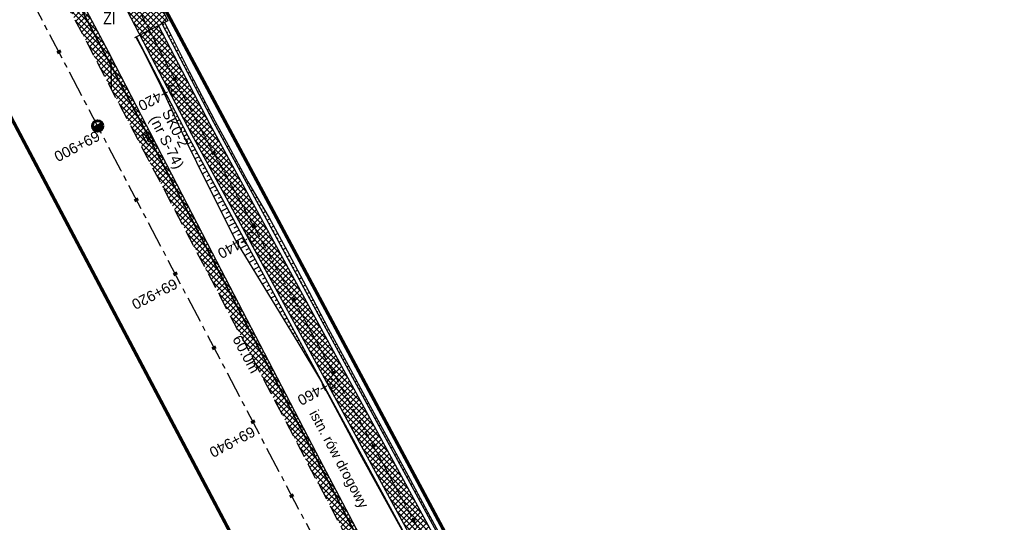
# Model space of a CAD drawing. Header units: metres. Extents: x 7529682 to 7533711, y 5721186 to 5727842.
# Tile 20 of 110: x 7531291 to 7531409, y 5724725 to 5724785. Entities that reach past the tile are written whole.
import ezdxf

# ---------------------------------------------------------------- set-up
doc = ezdxf.new("R2010")
doc.units = ezdxf.units.M
for name, pattern in [('817-dzialki-09-05-04$0$HIDDEN', [0.375, 0.25, -0.125]), ('CENTER', [50.8, 31.75, -6.35, 6.35, -6.35]), ('HIDDEN', [9.525, 6.35, -3.175])]:
    doc.linetypes.add(name, pattern=pattern)
for name, color, linetype in [('C-DROGI-SYTUACJA-ETYKIETY', 7, 'Continuous'), ('D-hatch-pobocza', 131, 'Continuous'), ('D-hatch-zjazdy-BA', 244, 'Continuous'), ('D-hatch-zjazdy-kruszywo', 111, 'Continuous'), ('D-pobocza', 7, 'Continuous'), ('D-skarpa', 7, 'Continuous'), ('D-skarpa-kreskowanie', 7, 'Continuous')]:
    doc.layers.add(name, color=color, linetype=linetype)
doc.layers.add('D-hatch-ciag-pieszo-rowerowy', color=7, linetype='Continuous', lineweight=13, true_color=0xff9f80)
doc.layers.add('D-LR-etap-III', color=7, linetype='817-dzialki-09-05-04$0$HIDDEN', lineweight=50, true_color=0xff1aff)
for name, color, linetype, lineweight in [('D-krawędzie', 7, 'Continuous', 30), ('D-obrzeża', 7, 'Continuous', 30), ('D-opisy', 7, 'Continuous', 30), ('D-oś', 10, 'CENTER', 30), ('D-zjazdy', 7, 'Continuous', 30), ('D-zjazdy-opis', 7, 'Continuous', 30), ('Sieci-T-kanal technologiczny', 4, 'kt kanał technologiczny', 30)]:
    doc.layers.add(name, color=color, linetype=linetype, lineweight=lineweight)
for name, color, linetype, true_color in [('D-opis-KT-dlugosci', 7, 'Continuous', 0xff8000), ('D-opis-KT-studnie', 7, 'Continuous', 0xff8000), ('poprzeczki', 7, 'Continuous', 0x0000c7)]:
    doc.layers.add(name, color=color, linetype=linetype, true_color=true_color)
doc.styles.add('2mm08', font='arial.ttf', dxfattribs={"width": 0.8})
doc.styles.add('ARIAL', font='arial.ttf', dxfattribs={"height": 1})
doc.styles.get("Standard").update_dxf_attribs({"font": 'arial.ttf'})
doc.linetypes.add('kt kanał technologiczny', pattern='A,1,-0.8,["kt",Standard,S=0.5,R=0,X=-0.7,Y=-0.15],-0.3', length=2.1)
pattern_1 = [(45, (0.88535, 0.46493), (-0.33675960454, 0.33675960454), []), (135, (0.88535, 0.46493), (-0.33675960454, -0.33675960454), [])]
pattern_2 = [(45, (0, 0), (-0.33675960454, 0.33675960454), []), (135, (0, 0), (-0.33675960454, -0.33675960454), [])]

# ---------------------------------------------------------------- blocks, each defined once
blk = doc.blocks.new('kilometraz')
at = {"linetype": 'ByBlock', "lineweight": -2}
blk.add_hatch(color=0, dxfattribs=at).paths.add_polyline_path([(0, -0.28125, 0.41421356), (0.28125, 0, 0.41421356), (0, 0.28125)])
at = {"color": 0, "linetype": 'ByBlock', "lineweight": -2}
blk.add_line((0, 0.28125), (0, -0.28125), dxfattribs=at)
blk.add_circle((0, 0), 0.28125, dxfattribs=at)
blk = doc.blocks.new('AeccTickLine')
at = {"color": 0, "linetype": 'ByBlock', "lineweight": -2}
blk.add_line((0, 1), (0, -1), dxfattribs=at)
blk = doc.blocks.new('SKR2')
at = {"layer": 'Sieci-T-kanal technologiczny', "color": 2, "lineweight": 25}
for points in [[(0.03, -0.19), (0.96, -1.15), (0.28, -1.81), (-0.65, -0.84)], [(-0.04, -0.54), (0.61, -1.21), (0.23, -1.57), (-0.41, -0.9)]]:
    blk.add_lwpolyline(points, close=True, dxfattribs=at)
blk.add_lwpolyline([(-0.09, -1.23), (0.28, -0.87)], dxfattribs=at)

msp = doc.modelspace()

# ---------------------------------------------------------------- hatches: boundary and pattern name
at = {"layer": 'D-hatch-ciag-pieszo-rowerowy'}
h = msp.add_hatch(dxfattribs=at)
h.set_pattern_fill('ANSI37', color=256, scale=0.15, style=0)
h.set_pattern_definition(pattern_1)
h.paths.add_polyline_path([(7531367.38, 5724666.22), (7531369.44, 5724667.68), (7531364.84, 5724676.4), (7531345.22, 5724715.75), (7531314.27, 5724772.61), (7531308.11, 5724784.43), (7531305.88, 5724783.29), (7531312.05, 5724771.45), (7531343.01, 5724714.59), (7531362.63, 5724675.23)])
at = {"layer": 'D-hatch-pobocza'}
h = msp.add_hatch(dxfattribs=at)
h.set_pattern_fill('ANSI37', color=256, scale=0.15, style=0)
h.set_pattern_definition(pattern_2)
h.paths.add_polyline_path([(7531327.02, 5724733.24), (7531314.57, 5724757.21), (7531302.38, 5724780.72), (7531302.44, 5724776.85), (7531306.74, 5724768.66), (7531335.09, 5724714.65), (7531357.32, 5724672.44), (7531360.38, 5724666.62), (7531361.97, 5724665.57), (7531363.1, 5724665.41), (7531353.58, 5724682.67), (7531345.94, 5724697.46), (7531339.27, 5724710)])
at = {"layer": 'D-hatch-zjazdy-BA'}
h = msp.add_hatch(dxfattribs=at)
h.set_pattern_fill('ANSI37', color=256, scale=0.15, style=0)
h.set_pattern_definition(pattern_1)
h.paths.add_polyline_path([(7531305.88, 5724783.29), (7531309.22, 5724785), (7531307.99, 5724787.63), (7531303.7, 5724787.48)])
at = {"layer": 'D-hatch-zjazdy-kruszywo'}
h = msp.add_hatch(dxfattribs=at)
h.set_pattern_fill('ANSI37', color=256, scale=0.15, style=0)
h.set_pattern_definition(pattern_2)
h.paths.add_polyline_path([(7531298.78, 5724787.52), (7531296.23, 5724788.68), (7531302.44, 5724776.85), (7531302.38, 5724780.72)])

# ---------------------------------------------------------------- linework, layer by layer
at = {"layer": 'D-krawędzie', "linetype": 'HIDDEN', "ltscale": 0.3, "flags": 128}
msp.add_lwpolyline([(7530572.01, 5726166.06), (7530599.74, 5726113.52), (7530641.56, 5726032.01), (7530660.96, 5725995.07), (7530689.13, 5725941.54), (7530707.34, 5725907.03), (7530725.26, 5725873.09), (7530743.97, 5725837.65), (7530770.53, 5725787.12), (7530787.86, 5725754.27), (7530809.9, 5725712.54), (7530824.74, 5725684.39), (7530840.86, 5725653.69), (7530860.68, 5725616.15), (7530865.28, 5725607.39), (7530878.05, 5725583.08), (7530918.17, 5725507.18), (7530950.16, 5725446.31), (7530993.42, 5725364.26), (7531022.77, 5725308.72), (7531053.81, 5725249.87), (7531081.17, 5725197.87), (7531103.9, 5725154.54), (7531128.12, 5725108.45), (7531149.3, 5725068.25), (7531167.38, 5725033.77), (7531197.16, 5724976.99), (7531228.15, 5724918.03), (7531253.15, 5724870.49), (7531286.8, 5724806.65), (7531306.74, 5724768.66), (7531335.09, 5724714.65), (7531357.32, 5724672.44), (7531373.64, 5724641.45), (7531392.16, 5724606), (7531418.48, 5724555.85), (7531439.73, 5724515.58), (7531476.36, 5724446.19), (7531491.8, 5724416.76), (7531531.9, 5724339.93), (7531557.23, 5724291.66), (7531569.85, 5724267.58), (7531591.38, 5724226.55), (7531610, 5724191.1), (7531616.88, 5724178), (7531629.98, 5724153.03), (7531641.01, 5724132.02), (7531664.91, 5724087.62), (7531677.64, 5724064.79), (7531683.11, 5724054.99), (7531686.75, 5724048.18), (7531695.45, 5724031.7), (7531703.75, 5724015.92), (7531709.21, 5724005.51), (7531719.39, 5723986.15), (7531726.3, 5723973), (7531732.74, 5723960.74), (7531735.13, 5723956.19)], dxfattribs=at)
at = {"layer": 'D-LR-etap-III', "ltscale": 10, "flags": 128}
msp.add_lwpolyline([(7531750.47, 5723895.1, 0.4, 0.4, 0), (7531750.5, 5723895.13, 0.4, 0.4, 0), (7531682.71, 5724022.92, 0.4, 0.4, 0), (7531619.18, 5724147.2, 0.4, 0.4, 0), (7531592.31, 5724198.49, 0.4, 0.4, 0), (7531553.26, 5724272.92, 0.4, 0.4, 0), (7531504.02, 5724366.79, 0.4, 0.4, 0), (7531482.09, 5724407.62, 0.4, 0.4, 0), (7531412.35, 5724541.18, 0.4, 0.4, 0), (7531388.46, 5724586.93, 0.4, 0.4, 0), (7531345.12, 5724669.94, 0.4, 0.4, 0), (7531127.66, 5725081.67, 0.4, 0.4, 0), (7531059.25, 5725211.04, 0.4, 0.4, 0), (7531008.01, 5725307.95, 0.4, 0.4, 0), (7530964.18, 5725390.84, 0.4, 0.4, 0), (7530914.56, 5725484.68, 0.4, 0.4, 0), (7530865.24, 5725577.49, 0.4, 0.4, 0), (7530840.09, 5725624.06, 0.4, 0.4, 0), (7530802.56, 5725694.92, 0.4, 0.4, 0), (7530755.54, 5725787.51, 0.4, 0.4, 0), (7530708.72, 5725876.3, 0.4, 0.4, 0), (7530695.12, 5725902.09, 0.4, 0.4, 0), (7530642.91, 5726001.08, 0.4, 0.4, 0), (7530634.93, 5726016.15, 0.4, 0.4, 0), (7530610.82, 5726061.93, 0.4, 0.4, 0), (7530610.82, 5726061.93, 0.4, 0.4, 0), (7530607.21, 5726063.51, 0.4, 0.4, 0), (7530597.42, 5726080.68, 0.4, 0.4, 0), (7530591.16, 5726088.44, 0.4, 0.4, 0), (7530581.28, 5726107.21, 0.4, 0.4, 0), (7530571.29, 5726130.56, 0.4, 0.4, 0), (7530549.55, 5726171.53, 0.4, 0.4, 0), (7530531.01, 5726206.47, 0.4, 0.4, 0), (7530516.46, 5726236.02, 0.4, 0.4, 0), (7530500.8, 5726266.14, 0.4, 0.4, 0), (7530491.35, 5726283.94, 0.4, 0.4, 0), (7530482.4, 5726303.41, 0.4, 0.4, 0), (7530482.4, 5726303.41, 0.4, 0.4, 0), (7530450.41, 5726357.28, 0.4, 0.4, 0), (7530397.76, 5726458.5, 0.4, 0.4, 0), (7530334.71, 5726583.66, 0.4, 0.4, 0), (7530303.94, 5726645.17, 0.4, 0.4, 0), (7530300.51, 5726651.78, 0.4, 0.4, 0), (7530289.21, 5726671.97, 0.4, 0.4, 0), (7530281.54, 5726685.57, 0.4, 0.4, 0), (7530261.37, 5726724.16, 0.4, 0.4, 0), (7530254.03, 5726738.21, 0.4, 0.4, 0), (7530197.22, 5726845.06, 0.4, 0.4, 0), (7530194.71, 5726849.15, 0.4, 0.4, 0), (7530195.92, 5726850.75, 0.4, 0.4, 0), (7530170.55, 5726892.96, 0.4, 0.4, 0), (7530143.17, 5726945.07, 0.4, 0.4, 0), (7530105.06, 5727018.32, 0.4, 0.4, 0), (7530100.06, 5727027.16, 0.4, 0.4, 0), (7530062.32, 5727099.63, 0.4, 0.4, 0), (7530015.38, 5727189.42, 0.4, 0.4, 0), (7529983.21, 5727250.21, 0.4, 0.4, 0), (7529953.28, 5727306.75, 0.4, 0.4, 0), (7529900.67, 5727406.16, 0.4, 0.4, 0), (7529890.63, 5727425.13, 0.4, 0.4, 0), (7529875.16, 5727454.43, 0.4, 0.4, 0), (7529857.56, 5727487.79, 0.4, 0.4, 0), (7529835.19, 5727530.19, 0.4, 0.4, 0), (7529811.74, 5727574.66, 0.4, 0.4, 0), (7529792.1, 5727611.92, 0.4, 0.4, 0), (7529768.07, 5727657.47, 0.4, 0.4, 0), (7529755.21, 5727682.13, 0.4, 0.4, 0), (7529753.31, 5727681.13, 0.4, 0.4, 0), (7529739.21, 5727707.77, 0.4, 0.4, 0), (7529735.39, 5727711.25, 0.4, 0.4, 0), (7529725.42, 5727730.2, 0.4, 0.4, 0), (7529723.55, 5727729.88, 0.4, 0.4, 0), (7529695.57, 5727782.93, 0.4, 0.4, 0), (7529717.68, 5727794.02, 0.4, 0.4, 0), (7529736.27, 5727758.65, 0.4, 0.4, 0), (7529736.27, 5727758.65, 0.4, 0.4, 0), (7529744.51, 5727750.41, 0.4, 0.4, 0), (7529744.51, 5727750.41, 0.4, 0.4, 0), (7529750.28, 5727738.55, 0.4, 0.4, 0), (7529777.11, 5727687.57, 0.4, 0.4, 0), (7529796.52, 5727651.33, 0.4, 0.4, 0), (7529814.94, 5727616.79, 0.4, 0.4, 0), (7529839.01, 5727572.3, 0.4, 0.4, 0), (7529860.62, 5727532.51, 0.4, 0.4, 0), (7529882.35, 5727491.5, 0.4, 0.4, 0), (7529904.87, 5727449.1, 0.4, 0.4, 0), (7529920.75, 5727418.88, 0.4, 0.4, 0), (7529946.68, 5727368.55, 0.4, 0.4, 0), (7529972.02, 5727320.57, 0.4, 0.4, 0), (7529987.74, 5727290.15, 0.4, 0.4, 0), (7529996.5, 5727273.66, 0.4, 0.4, 0), (7530017.54, 5727234.2, 0.4, 0.4, 0), (7530033.05, 5727204.86, 0.4, 0.4, 0), (7530051.62, 5727170.22, 0.4, 0.4, 0), (7530069.28, 5727137.02, 0.4, 0.4, 0), (7530089.39, 5727097.53, 0.4, 0.4, 0), (7530109.71, 5727060.75, 0.4, 0.4, 0), (7530136.77, 5727011.64, 0.4, 0.4, 0), (7530162.45, 5726962.74, 0.4, 0.4, 0), (7530187.67, 5726916.99, 0.4, 0.4, 0), (7530207.82, 5726879.34, 0.4, 0.4, 0), (7530230.63, 5726834.52, 0.4, 0.4, 0), (7530262.29, 5726776.62, 0.4, 0.4, 0), (7530277.51, 5726760.21, 0.4, 0.4, 0), (7530286.04, 5726744.11, 0.4, 0.4, 0), (7530288.1, 5726735.88, 0.4, 0.4, 0), (7530290.39, 5726725.05, 0.4, 0.4, 0), (7530296.18, 5726713.58, 0.4, 0.4, 0), (7530302.73, 5726701.18, 0.4, 0.4, 0), (7530325.69, 5726657.47, 0.4, 0.4, 0), (7530343.24, 5726623.65, 0.4, 0.4, 0), (7530360.23, 5726591.75, 0.4, 0.4, 0), (7530383.21, 5726548.06, 0.4, 0.4, 0), (7530406.02, 5726503.61, 0.4, 0.4, 0), (7530427.46, 5726462.62, 0.4, 0.4, 0), (7530447.93, 5726424.39, 0.4, 0.4, 0), (7530471.13, 5726379.92, 0.4, 0.4, 0), (7530490.5, 5726343.03, 0.4, 0.4, 0), (7530509.5, 5726306.73, 0.4, 0.4, 0), (7530529.89, 5726267.24, 0.4, 0.4, 0), (7530543.85, 5726238.99, 0.4, 0.4, 0), (7530554.81, 5726218.94, 0.4, 0.4, 0), (7530559.03, 5726212.22, 0.4, 0.4, 0), (7530563.06, 5726206.41, 0.4, 0.4, 0), (7530566.93, 5726200.46, 0.4, 0.4, 0), (7530569.77, 5726194.9, 0.4, 0.4, 0), (7530571.47, 5726191.28, 0.4, 0.4, 0), (7530572.84, 5726188.02, 0.4, 0.4, 0), (7530575.3, 5726182.03, 0.4, 0.4, 0), (7530579.74, 5726173.31, 0.4, 0.4, 0), (7530583.3, 5726167.41, 0.4, 0.4, 0), (7530593.4, 5726163.33, 0.4, 0.4, 0), (7530598.62, 5726155.26, 0.4, 0.4, 0), (7530608.26, 5726140.5, 0.4, 0.4, 0), (7530603.27, 5726136.83, 0.4, 0.4, 0), (7530606.53, 5726131.84, 0.4, 0.4, 0), (7530604.24, 5726124.22, 0.4, 0.4, 0), (7530605.85, 5726121.63, 0.4, 0.4, 0), (7530608.97, 5726116.16, 0.4, 0.4, 0), (7530618.11, 5726097.79, 0.4, 0.4, 0), (7530651.21, 5726034.96, 0.4, 0.4, 0), (7530670.24, 5725998.61, 0.4, 0.4, 0), (7530698.08, 5725945.95, 0.4, 0.4, 0), (7530716.51, 5725911.31, 0.4, 0.4, 0), (7530735.22, 5725875.67, 0.4, 0.4, 0), (7530752.5, 5725842.15, 0.4, 0.4, 0), (7530778.31, 5725793.5, 0.4, 0.4, 0), (7530797.5, 5725756.38, 0.4, 0.4, 0), (7530812.52, 5725728.29, 0.4, 0.4, 0), (7530820.04, 5725713.16, 0.4, 0.4, 0), (7530822.42, 5725710.19, 0.4, 0.4, 0), (7530833.15, 5725688.8, 0.4, 0.4, 0), (7530849.63, 5725656.16, 0.4, 0.4, 0), (7530867.98, 5725621.96, 0.4, 0.4, 0), (7530872.63, 5725612.89, 0.4, 0.4, 0), (7530880.35, 5725597.59, 0.4, 0.4, 0), (7530883.84, 5725593.39, 0.4, 0.4, 0), (7530891.78, 5725587.76, 0.4, 0.4, 0), (7530895.04, 5725584.28, 0.4, 0.4, 0), (7530897.03, 5725580.94, 0.4, 0.4, 0), (7530900.95, 5725579.95, 0.4, 0.4, 0), (7530904.81, 5725571.98, 0.4, 0.4, 0), (7530903.68, 5725568.57, 0.4, 0.4, 0), (7530908.9, 5725558.84, 0.4, 0.4, 0), (7530910.25, 5725545.67, 0.4, 0.4, 0), (7530912.87, 5725538.65, 0.4, 0.4, 0), (7530945.28, 5725478.46, 0.4, 0.4, 0), (7530959.69, 5725450.25, 0.4, 0.4, 0), (7531002.83, 5725368.19, 0.4, 0.4, 0), (7531044.7, 5725290.31, 0.4, 0.4, 0), (7531064.1, 5725253.21, 0.4, 0.4, 0), (7531083.01, 5725216.68, 0.4, 0.4, 0), (7531113.01, 5725158.47, 0.4, 0.4, 0), (7531137.36, 5725113.07, 0.4, 0.4, 0), (7531150.83, 5725086.71, 0.4, 0.4, 0), (7531159.75, 5725076.64, 0.4, 0.4, 0), (7531166.31, 5725074.58, 0.4, 0.4, 0), (7531172.29, 5725062.58, 0.4, 0.4, 0), (7531170.59, 5725055.61, 0.4, 0.4, 0), (7531173.73, 5725044.08, 0.4, 0.4, 0), (7531215.34, 5724964.86, 0.4, 0.4, 0), (7531238.05, 5724921.68, 0.4, 0.4, 0), (7531262.39, 5724875.28, 0.4, 0.4, 0), (7531295.59, 5724811.27, 0.4, 0.4, 0), (7531348.49, 5724712.36, 0.4, 0.4, 0), (7531363.74, 5724682.68, 0.4, 0.4, 0), (7531366.99, 5724675.87, 0.4, 0.4, 0), (7531382.54, 5724646.11, 0.4, 0.4, 0), (7531401.3, 5724610.87, 0.4, 0.4, 0), (7531428.96, 5724558.86, 0.4, 0.4, 0), (7531449.11, 5724520.4, 0.4, 0.4, 0), (7531477.29, 5724465.83, 0.4, 0.4, 0), (7531501, 5724421.11, 0.4, 0.4, 0), (7531512.12, 5724400.55, 0.4, 0.4, 0), (7531513.78, 5724396.76, 0.4, 0.4, 0), (7531526.32, 5724379.39, 0.4, 0.4, 0), (7531566.78, 5724302.74, 0.4, 0.4, 0), (7531612.28, 5724225.61, 0.4, 0.4, 0), (7531620.49, 5724210.55, 0.4, 0.4, 0), (7531631.58, 5724196.26, 0.4, 0.4, 0), (7531653.48, 5724152.43, 0.4, 0.4, 0), (7531661.15, 5724128.49, 0.4, 0.4, 0), (7531673.88, 5724101.19, 0.4, 0.4, 0), (7531684.69, 5724081.18, 0.4, 0.4, 0), (7531699.21, 5724051.17, 0.4, 0.4, 0), (7531704.03, 5724040.58, 0.4, 0.4, 0), (7531704.03, 5724040.58, 0.4, 0.4, 0), (7531703.91, 5724037.17, 0.4, 0.4, 0), (7531736.42, 5723969.23, 0.4, 0.4, 0), (7531738.29, 5723967.7, 0.4, 0.4, 0), (7531742.18, 5723962.35, 0.4, 0.4, 0), (7531744.29, 5723958.62, 0.4, 0.4, 0), (7531755.39, 5723944.19, 0.4, 0.4, 0), (7531758.69, 5723936.76, 0.4, 0.4, 0), (7531780.08, 5723929.25, 0.4, 0.4, 0), (7531792.61, 5723906.34, 0.4, 0.4, 0), (7531792.61, 5723906.34, 0.4, 0.4, 0), (7531756.96, 5723883.06, 0.4, 0.4, 0), (7531750.46, 5723895.13, 0.4, 0.4, 0), (7531750.46, 5723895.13, 0, 0, 0)], format="xyseb", dxfattribs=at)
at = {"layer": 'D-obrzeża'}
for points in [[(7531162.55, 5725061.32), (7531165.88, 5725054.96, -0.068574), (7531167.27, 5725051.11), (7531167.91, 5725048.07, 0.068789), (7531170.7, 5725040.34), (7531202.52, 5724979.8), (7531233.7, 5724920.95), (7531258.82, 5724873.47), (7531292.22, 5724809.51), (7531312.05, 5724771.45), (7531340.42, 5724719.34, -0.00902), (7531345.43, 5724709.74), (7531362.63, 5724675.23), (7531378.96, 5724644.24), (7531397.48, 5724608.78), (7531423.79, 5724558.65), (7531445.04, 5724518.38), (7531473.71, 5724463.87), (7531497.09, 5724419.32), (7531505.91, 5724402.51, -0.033171), (7531508.59, 5724396.45), (7531511.25, 5724389.16)], [(7531369.44, 5724667.68), (7531364.84, 5724676.4), (7531347.64, 5724710.9, 0.009026), (7531342.63, 5724720.51), (7531314.27, 5724772.61), (7531308.11, 5724784.43)]]:
    msp.add_lwpolyline(points, format="xyb", dxfattribs=at)
at = {"layer": 'D-oś', "ltscale": 0.03}
msp.add_lwpolyline([(7531156.87, 5725074.83), (7531166.99, 5725055.55, -0.068732), (7531168.48, 5725051.43), (7531169.1, 5725048.5, 0.068783), (7531171.89, 5725040.78), (7531203.62, 5724980.38), (7531234.8, 5724921.53), (7531259.93, 5724874.06), (7531293.33, 5724810.09), (7531313.16, 5724772.03), (7531341.53, 5724719.92, -0.009023), (7531346.53, 5724710.32), (7531363.73, 5724675.82), (7531380.06, 5724644.82), (7531398.58, 5724609.36), (7531424.9, 5724559.23), (7531446.14, 5724518.96), (7531474.82, 5724464.45), (7531498.2, 5724419.9)], format="xyb", dxfattribs=at)
at = {"layer": 'D-oś', "ltscale": 0.1}
msp.add_lwpolyline([(7531488.68, 5724414.9), (7531465.3, 5724459.45), (7531436.63, 5724513.95), (7531415.38, 5724554.22), (7531389.06, 5724604.38), (7531370.55, 5724639.83), (7531354.22, 5724670.81), (7531332, 5724713.02), (7531303.64, 5724767.04), (7531283.7, 5724805.02), (7531250.06, 5724868.86), (7531225.05, 5724916.41), (7531194.07, 5724975.36), (7531164.28, 5725032.14), (7531146.2, 5725066.62)], dxfattribs=at)
at = {"layer": 'D-pobocza'}
for points in [[(7531369.85, 5724667.97), (7531365.28, 5724676.63), (7531348.08, 5724711.14, 0.009028), (7531343.08, 5724720.74), (7531314.71, 5724772.84), (7531308.55, 5724784.66)], [(7531305.45, 5724783.04), (7531311.61, 5724771.22), (7531339.98, 5724719.11, -0.009019), (7531344.98, 5724709.51), (7531362.19, 5724675), (7531366.93, 5724666)]]:
    msp.add_lwpolyline(points, format="xyb", dxfattribs=at)
msp.add_lwpolyline([(7531363.1, 5724665.41), (7531353.58, 5724682.67), (7531345.94, 5724697.46), (7531339.27, 5724710), (7531327.02, 5724733.24), (7531314.57, 5724757.21), (7531302.38, 5724780.72)], dxfattribs=at)
at = {"layer": 'D-skarpa', "linetype": 'Continuous'}
for points in [[(7531308.83, 5724784.8), (7531309.53, 5724783.41), (7531311.78, 5724778.95), (7531314.9, 5724772.94), (7531316.43, 5724770.13), (7531318.81, 5724765.74), (7531321.33, 5724761.42), (7531323.74, 5724757.04), (7531326.09, 5724752.62), (7531328.4, 5724748.19), (7531330.8, 5724743.8), (7531333.16, 5724739.4), (7531335.55, 5724735), (7531337.95, 5724730.62), (7531340.32, 5724726.22), (7531343.21, 5724720.84)], [(7531305.39, 5724783.04), (7531306.13, 5724781.64), (7531308.39, 5724777.18), (7531310.47, 5724772.63), (7531311.2, 5724771.01), (7531312.66, 5724768.08), (7531317.12, 5724759.12), (7531317.52, 5724758.4), (7531324.92, 5724746.29), (7531327.49, 5724742), (7531329.85, 5724737.59), (7531332.22, 5724733.19), (7531339.99, 5724719.08)]]:
    msp.add_lwpolyline(points, dxfattribs=at)
at = {"layer": 'D-skarpa-kreskowanie', "linetype": 'Continuous'}
for p, q in [((7531308.63, 5724784.52, 108.8), (7531308.77, 5724784.59, 108.7)), ((7531308.86, 5724784.07, 108.8), (7531309.13, 5724784.21, 108.6)), ((7531305.52, 5724782.91, 108.67), (7531305.47, 5724782.88, 108.66)), ((7531309.09, 5724783.63, 108.8), (7531309.22, 5724783.7, 108.7)), ((7531309.32, 5724783.19, 108.8), (7531309.58, 5724783.32, 108.61)), ((7531309.55, 5724782.74, 108.8), (7531309.68, 5724782.81, 108.71)), ((7531305.75, 5724782.46, 108.67), (7531305.73, 5724782.45, 108.66)), ((7531305.98, 5724782.02, 108.67), (7531305.94, 5724782, 108.65)), ((7531306.21, 5724781.58, 108.67), (7531306.19, 5724781.57, 108.66)), ((7531309.78, 5724782.3, 108.8), (7531310.03, 5724782.43, 108.62)), ((7531310.01, 5724781.86, 108.8), (7531310.13, 5724781.92, 108.72)), ((7531310.25, 5724781.41, 108.81), (7531310.48, 5724781.53, 108.63)), ((7531306.44, 5724781.13, 108.67), (7531306.4, 5724781.11, 108.64)), ((7531306.68, 5724780.69, 108.67), (7531306.65, 5724780.68, 108.65)), ((7531310.48, 5724780.97, 108.81), (7531310.59, 5724781.03, 108.72)), ((7531310.71, 5724780.53, 108.81), (7531310.93, 5724780.64, 108.64)), ((7531306.91, 5724780.25, 108.67), (7531306.85, 5724780.22, 108.63)), ((7531307.14, 5724779.8, 108.68), (7531307.11, 5724779.79, 108.65)), ((7531307.37, 5724779.36, 108.68), (7531307.3, 5724779.32, 108.63)), ((7531310.94, 5724780.08, 108.81), (7531311.04, 5724780.14, 108.73)), ((7531311.17, 5724779.64, 108.81), (7531311.37, 5724779.75, 108.66)), ((7531311.4, 5724779.2, 108.81), (7531311.5, 5724779.25, 108.74)), ((7531307.6, 5724778.92, 108.68), (7531307.56, 5724778.9, 108.65)), ((7531307.83, 5724778.47, 108.68), (7531307.75, 5724778.43, 108.62)), ((7531308.06, 5724778.03, 108.68), (7531308.02, 5724778.01, 108.65)), ((7531311.63, 5724778.75, 108.81), (7531311.83, 5724778.85, 108.67)), ((7531311.86, 5724778.31, 108.81), (7531311.96, 5724778.36, 108.74)), ((7531312.09, 5724777.87, 108.81), (7531312.29, 5724777.97, 108.67)), ((7531308.29, 5724777.59, 108.68), (7531308.21, 5724777.54, 108.62)), ((7531308.52, 5724777.14, 108.68), (7531308.48, 5724777.12, 108.65)), ((7531312.33, 5724777.42, 108.81), (7531312.42, 5724777.47, 108.74)), ((7531312.56, 5724776.98, 108.82), (7531312.75, 5724777.08, 108.67)), ((7531308.76, 5724776.7, 108.68), (7531308.64, 5724776.64, 108.59)), ((7531308.99, 5724776.26, 108.68), (7531308.92, 5724776.22, 108.63)), ((7531309.22, 5724775.81, 108.68), (7531309.05, 5724775.73, 108.56)), ((7531312.79, 5724776.54, 108.82), (7531312.88, 5724776.59, 108.74)), ((7531313.02, 5724776.09, 108.82), (7531313.21, 5724776.19, 108.67)), ((7531313.25, 5724775.65, 108.82), (7531313.35, 5724775.7, 108.75)), ((7531309.45, 5724775.37, 108.69), (7531309.35, 5724775.32, 108.61)), ((7531309.68, 5724774.93, 108.69), (7531309.47, 5724774.82, 108.53)), ((7531309.91, 5724774.48, 108.69), (7531309.79, 5724774.42, 108.6)), ((7531313.48, 5724775.21, 108.82), (7531313.67, 5724775.31, 108.67)), ((7531313.71, 5724774.76, 108.82), (7531313.81, 5724774.81, 108.75)), ((7531313.94, 5724774.32, 108.82), (7531314.13, 5724774.42, 108.68)), ((7531310.14, 5724774.04, 108.69), (7531309.88, 5724773.9, 108.49)), ((7531310.37, 5724773.6, 108.69), (7531310.23, 5724773.52, 108.58)), ((7531314.17, 5724773.88, 108.82), (7531314.27, 5724773.93, 108.75)), ((7531314.4, 5724773.43, 108.82), (7531314.6, 5724773.53, 108.68)), ((7531310.6, 5724773.15, 108.69), (7531310.3, 5724772.99, 108.46)), ((7531310.83, 5724772.71, 108.69), (7531310.67, 5724772.62, 108.57)), ((7531311.07, 5724772.27, 108.69), (7531310.71, 5724772.08, 108.43)), ((7531314.64, 5724772.99, 108.82), (7531314.73, 5724773.04, 108.75)), ((7531314.87, 5724772.55, 108.82), (7531315.06, 5724772.65, 108.68)), ((7531315.11, 5724772.11, 108.83), (7531315.21, 5724772.16, 108.75)), ((7531311.3, 5724771.82, 108.69), (7531311.11, 5724771.72, 108.55)), ((7531311.53, 5724771.38, 108.69), (7531311.13, 5724771.17, 108.39)), ((7531311.76, 5724770.94, 108.69), (7531311.56, 5724770.82, 108.54)), ((7531315.35, 5724771.67, 108.83), (7531315.54, 5724771.77, 108.68)), ((7531315.59, 5724771.23, 108.83), (7531315.68, 5724771.28, 108.76)), ((7531315.83, 5724770.79, 108.83), (7531316.02, 5724770.89, 108.69)), ((7531312, 5724770.5, 108.7), (7531311.57, 5724770.26, 108.37)), ((7531312.24, 5724770.06, 108.7), (7531312.02, 5724769.94, 108.53)), ((7531316.07, 5724770.35, 108.83), (7531316.16, 5724770.4, 108.76)), ((7531316.31, 5724769.91, 108.83), (7531316.49, 5724770.01, 108.69)), ((7531312.48, 5724769.62, 108.7), (7531312.02, 5724769.37, 108.34)), ((7531312.96, 5724768.74, 108.7), (7531312.46, 5724768.47, 108.32)), ((7531312.72, 5724769.18, 108.7), (7531312.48, 5724769.05, 108.52)), ((7531316.55, 5724769.47, 108.83), (7531316.64, 5724769.52, 108.76)), ((7531316.78, 5724769.04, 108.83), (7531316.97, 5724769.14, 108.69)), ((7531317.02, 5724768.6, 108.83), (7531317.12, 5724768.65, 108.76)), ((7531313.44, 5724767.86, 108.7), (7531312.91, 5724767.58, 108.3)), ((7531313.2, 5724768.3, 108.7), (7531312.94, 5724768.16, 108.51)), ((7531313.68, 5724767.42, 108.7), (7531313.4, 5724767.28, 108.5)), ((7531317.26, 5724768.16, 108.83), (7531317.45, 5724768.26, 108.69)), ((7531317.5, 5724767.72, 108.83), (7531317.59, 5724767.77, 108.76)), ((7531317.74, 5724767.28, 108.84), (7531317.92, 5724767.38, 108.7)), ((7531313.92, 5724766.99, 108.7), (7531313.35, 5724766.68, 108.28)), ((7531314.15, 5724766.55, 108.7), (7531313.87, 5724766.39, 108.49)), ((7531317.98, 5724766.84, 108.84), (7531318.07, 5724766.89, 108.77)), ((7531318.22, 5724766.4, 108.84), (7531318.4, 5724766.5, 108.7)), ((7531314.39, 5724766.11, 108.7), (7531313.8, 5724765.78, 108.25)), ((7531314.87, 5724765.23, 108.71), (7531314.25, 5724764.89, 108.23)), ((7531314.63, 5724765.67, 108.71), (7531314.33, 5724765.5, 108.47)), ((7531318.46, 5724765.96, 108.84), (7531318.55, 5724766.01, 108.77)), ((7531318.7, 5724765.52, 108.84), (7531318.88, 5724765.62, 108.7)), ((7531318.94, 5724765.08, 108.84), (7531319.04, 5724765.14, 108.76)), ((7531315.35, 5724764.35, 108.71), (7531314.69, 5724763.99, 108.21)), ((7531315.11, 5724764.79, 108.71), (7531314.79, 5724764.62, 108.46)), ((7531315.59, 5724763.91, 108.71), (7531315.25, 5724763.73, 108.45)), ((7531319.18, 5724764.64, 108.84), (7531319.39, 5724764.76, 108.68)), ((7531319.41, 5724764.2, 108.84), (7531319.53, 5724764.27, 108.76)), ((7531319.65, 5724763.77, 108.84), (7531319.89, 5724763.89, 108.66)), ((7531315.83, 5724763.47, 108.71), (7531315.14, 5724763.1, 108.19)), ((7531316.07, 5724763.03, 108.71), (7531315.71, 5724762.84, 108.44)), ((7531319.89, 5724763.33, 108.84), (7531320.02, 5724763.39, 108.75)), ((7531320.13, 5724762.89, 108.85), (7531320.4, 5724763.03, 108.65)), ((7531316.31, 5724762.59, 108.71), (7531315.59, 5724762.2, 108.17)), ((7531316.78, 5724761.72, 108.71), (7531316.03, 5724761.31, 108.14)), ((7531316.55, 5724762.15, 108.71), (7531316.18, 5724761.95, 108.43)), ((7531320.37, 5724762.45, 108.85), (7531320.51, 5724762.52, 108.74)), ((7531320.61, 5724762.01, 108.85), (7531320.9, 5724762.17, 108.63)), ((7531320.85, 5724761.57, 108.85), (7531321, 5724761.65, 108.73)), ((7531317.26, 5724760.84, 108.72), (7531316.48, 5724760.41, 108.12)), ((7531317.02, 5724761.28, 108.72), (7531316.64, 5724761.07, 108.42)), ((7531317.5, 5724760.4, 108.72), (7531317.1, 5724760.18, 108.41)), ((7531321.09, 5724761.13, 108.85), (7531321.4, 5724761.3, 108.61)), ((7531321.33, 5724760.69, 108.85), (7531321.48, 5724760.78, 108.73)), ((7531321.57, 5724760.25, 108.85), (7531321.88, 5724760.42, 108.61)), ((7531317.74, 5724759.96, 108.72), (7531316.92, 5724759.51, 108.1)), ((7531317.98, 5724759.52, 108.72), (7531317.56, 5724759.29, 108.4)), ((7531321.81, 5724759.81, 108.85), (7531321.96, 5724759.9, 108.73)), ((7531322.04, 5724759.37, 108.85), (7531322.36, 5724759.55, 108.61)), ((7531318.22, 5724759.08, 108.72), (7531317.39, 5724758.63, 108.09)), ((7531318.7, 5724758.2, 108.72), (7531317.91, 5724757.77, 108.12)), ((7531318.46, 5724758.64, 108.72), (7531318.05, 5724758.42, 108.41)), ((7531322.28, 5724758.93, 108.85), (7531322.44, 5724759.02, 108.73)), ((7531322.52, 5724758.5, 108.85), (7531322.84, 5724758.67, 108.61)), ((7531322.76, 5724758.06, 108.86), (7531322.92, 5724758.14, 108.73)), ((7531319.17, 5724757.32, 108.72), (7531318.43, 5724756.92, 108.16)), ((7531318.94, 5724757.76, 108.72), (7531318.55, 5724757.55, 108.43)), ((7531319.41, 5724756.89, 108.72), (7531319.05, 5724756.69, 108.45)), ((7531323, 5724757.62, 108.86), (7531323.32, 5724757.79, 108.61)), ((7531323.24, 5724757.18, 108.86), (7531323.4, 5724757.27, 108.73)), ((7531323.48, 5724756.74, 108.86), (7531323.8, 5724756.92, 108.61)), ((7531319.65, 5724756.45, 108.73), (7531318.95, 5724756.06, 108.19)), ((7531320.13, 5724755.57, 108.73), (7531319.47, 5724755.21, 108.23)), ((7531319.89, 5724756.01, 108.73), (7531319.55, 5724755.82, 108.47)), ((7531323.72, 5724756.3, 108.86), (7531323.88, 5724756.39, 108.74)), ((7531323.96, 5724755.86, 108.86), (7531324.27, 5724756.03, 108.62)), ((7531320.61, 5724754.69, 108.73), (7531319.99, 5724754.35, 108.26)), ((7531320.37, 5724755.13, 108.73), (7531320.05, 5724754.96, 108.49)), ((7531324.2, 5724755.42, 108.86), (7531324.35, 5724755.51, 108.74)), ((7531324.43, 5724754.98, 108.86), (7531324.74, 5724755.15, 108.63)), ((7531324.67, 5724754.54, 108.86), (7531324.83, 5724754.63, 108.75)), ((7531321.09, 5724753.81, 108.73), (7531320.52, 5724753.5, 108.3)), ((7531320.85, 5724754.25, 108.73), (7531320.55, 5724754.09, 108.51)), ((7531321.33, 5724753.37, 108.73), (7531321.05, 5724753.22, 108.52)), ((7531324.91, 5724754.1, 108.86), (7531325.21, 5724754.27, 108.64)), ((7531325.15, 5724753.67, 108.87), (7531325.3, 5724753.75, 108.75)), ((7531325.39, 5724753.23, 108.87), (7531325.68, 5724753.38, 108.65)), ((7531321.57, 5724752.93, 108.73), (7531321.04, 5724752.65, 108.33)), ((7531321.8, 5724752.49, 108.73), (7531321.55, 5724752.36, 108.54)), ((7531322.04, 5724752.05, 108.73), (7531321.56, 5724751.79, 108.37)), ((7531325.63, 5724752.79, 108.87), (7531325.77, 5724752.86, 108.76)), ((7531325.87, 5724752.35, 108.87), (7531326.15, 5724752.5, 108.65)), ((7531322.28, 5724751.62, 108.74), (7531322.05, 5724751.49, 108.56)), ((7531322.52, 5724751.18, 108.74), (7531322.08, 5724750.94, 108.4)), ((7531326.11, 5724751.91, 108.87), (7531326.24, 5724751.98, 108.77)), ((7531326.35, 5724751.47, 108.87), (7531326.61, 5724751.61, 108.67)), ((7531326.59, 5724751.03, 108.87), (7531326.72, 5724751.1, 108.77)), ((7531322.76, 5724750.74, 108.74), (7531322.55, 5724750.62, 108.58)), ((7531323, 5724750.3, 108.74), (7531322.61, 5724750.08, 108.44)), ((7531323.24, 5724749.86, 108.74), (7531323.05, 5724749.76, 108.6)), ((7531326.83, 5724750.59, 108.87), (7531327.08, 5724750.73, 108.68)), ((7531327.06, 5724750.15, 108.87), (7531327.19, 5724750.22, 108.78)), ((7531327.3, 5724749.71, 108.87), (7531327.54, 5724749.84, 108.69)), ((7531323.48, 5724749.42, 108.74), (7531323.13, 5724749.23, 108.47)), ((7531323.72, 5724748.98, 108.74), (7531323.55, 5724748.89, 108.62)), ((7531323.96, 5724748.54, 108.74), (7531323.65, 5724748.37, 108.51)), ((7531327.54, 5724749.27, 108.87), (7531327.66, 5724749.34, 108.79)), ((7531327.78, 5724748.83, 108.88), (7531328, 5724748.96, 108.71)), ((7531324.2, 5724748.1, 108.74), (7531324.05, 5724748.02, 108.64)), ((7531324.43, 5724747.66, 108.74), (7531324.17, 5724747.52, 108.54)), ((7531328.02, 5724748.4, 108.88), (7531328.13, 5724748.45, 108.79)), ((7531328.26, 5724747.96, 108.88), (7531328.47, 5724748.07, 108.72)), ((7531328.5, 5724747.52, 108.88), (7531328.6, 5724747.57, 108.8)), ((7531324.67, 5724747.22, 108.75), (7531324.55, 5724747.16, 108.65)), ((7531324.91, 5724746.78, 108.75), (7531324.69, 5724746.67, 108.58)), ((7531325.15, 5724746.35, 108.75), (7531325.05, 5724746.29, 108.67)), ((7531328.74, 5724747.08, 108.88), (7531328.95, 5724747.19, 108.72)), ((7531328.98, 5724746.64, 108.88), (7531329.08, 5724746.7, 108.8)), ((7531329.22, 5724746.2, 108.88), (7531329.43, 5724746.31, 108.72)), ((7531325.39, 5724745.91, 108.75), (7531325.21, 5724745.81, 108.61)), ((7531325.63, 5724745.47, 108.75), (7531325.55, 5724745.42, 108.69)), ((7531325.87, 5724745.03, 108.75), (7531325.73, 5724744.95, 108.64)), ((7531329.46, 5724745.76, 108.88), (7531329.56, 5724745.82, 108.8)), ((7531329.69, 5724745.32, 108.88), (7531329.91, 5724745.44, 108.72)), ((7531329.93, 5724744.88, 108.88), (7531330.04, 5724744.94, 108.8)), ((7531326.11, 5724744.59, 108.75), (7531326.05, 5724744.56, 108.7)), ((7531326.35, 5724744.15, 108.75), (7531326.24, 5724744.09, 108.67)), ((7531330.17, 5724744.44, 108.88), (7531330.38, 5724744.56, 108.72)), ((7531330.41, 5724744, 108.89), (7531330.52, 5724744.06, 108.81)), ((7531326.59, 5724743.71, 108.75), (7531326.54, 5724743.69, 108.72)), ((7531326.83, 5724743.27, 108.75), (7531326.75, 5724743.23, 108.7)), ((7531327.06, 5724742.83, 108.75), (7531327.04, 5724742.82, 108.73)), ((7531330.65, 5724743.56, 108.89), (7531330.86, 5724743.68, 108.73)), ((7531330.89, 5724743.13, 108.89), (7531330.99, 5724743.18, 108.81)), ((7531331.13, 5724742.69, 108.89), (7531331.33, 5724742.8, 108.73)), ((7531327.3, 5724742.39, 108.76), (7531327.27, 5724742.37, 108.73)), ((7531327.54, 5724741.95, 108.76), (7531327.53, 5724741.95, 108.75)), ((7531327.78, 5724741.52, 108.76), (7531327.76, 5724741.5, 108.75)), ((7531331.37, 5724742.25, 108.89), (7531331.47, 5724742.3, 108.81)), ((7531331.61, 5724741.81, 108.89), (7531331.81, 5724741.92, 108.74)), ((7531331.85, 5724741.37, 108.89), (7531331.95, 5724741.42, 108.82)), ((7531328.02, 5724741.08, 108.76), (7531328.01, 5724741.07, 108.76)), ((7531328.23, 5724740.62, 108.76), (7531328.26, 5724740.64, 108.76)), ((7531332.09, 5724740.93, 108.89), (7531332.28, 5724741.04, 108.74)), ((7531332.32, 5724740.49, 108.89), (7531332.42, 5724740.54, 108.82)), ((7531328.47, 5724740.18, 108.77), (7531328.48, 5724740.19, 108.76)), ((7531328.7, 5724739.74, 108.77), (7531328.74, 5724739.76, 108.76)), ((7531328.94, 5724739.3, 108.78), (7531328.96, 5724739.31, 108.77)), ((7531332.56, 5724740.05, 108.89), (7531332.76, 5724740.16, 108.75)), ((7531332.8, 5724739.61, 108.9), (7531332.9, 5724739.66, 108.82)), ((7531333.04, 5724739.17, 108.9), (7531333.23, 5724739.28, 108.75)), ((7531329.17, 5724738.86, 108.79), (7531329.22, 5724738.88, 108.76)), ((7531329.41, 5724738.42, 108.79), (7531329.43, 5724738.43, 108.78)), ((7531329.64, 5724737.97, 108.8), (7531329.69, 5724738, 108.76)), ((7531333.28, 5724738.73, 108.9), (7531333.37, 5724738.79, 108.83)), ((7531333.52, 5724738.3, 108.9), (7531333.71, 5724738.4, 108.76)), ((7531333.76, 5724737.86, 108.9), (7531333.85, 5724737.91, 108.83)), ((7531329.88, 5724737.53, 108.81), (7531329.91, 5724737.55, 108.79)), ((7531330.12, 5724737.09, 108.81), (7531330.17, 5724737.12, 108.77)), ((7531334, 5724737.42, 108.9), (7531334.18, 5724737.52, 108.76)), ((7531334.24, 5724736.98, 108.9), (7531334.33, 5724737.03, 108.83)), ((7531330.35, 5724736.65, 108.81), (7531330.38, 5724736.67, 108.79)), ((7531330.59, 5724736.21, 108.81), (7531330.65, 5724736.25, 108.77)), ((7531330.83, 5724735.77, 108.82), (7531330.86, 5724735.79, 108.79)), ((7531334.48, 5724736.54, 108.9), (7531334.66, 5724736.64, 108.76)), ((7531334.71, 5724736.1, 108.9), (7531334.81, 5724736.15, 108.83)), ((7531334.95, 5724735.66, 108.9), (7531335.13, 5724735.76, 108.77)), ((7531331.07, 5724735.33, 108.82), (7531331.13, 5724735.37, 108.77)), ((7531331.3, 5724734.89, 108.82), (7531331.34, 5724734.91, 108.8)), ((7531331.54, 5724734.45, 108.82), (7531331.61, 5724734.49, 108.77)), ((7531335.19, 5724735.22, 108.9), (7531335.28, 5724735.27, 108.84)), ((7531335.43, 5724734.78, 108.91), (7531335.61, 5724734.88, 108.77)), ((7531335.67, 5724734.34, 108.91), (7531335.76, 5724734.39, 108.84)), ((7531331.78, 5724734.01, 108.83), (7531331.81, 5724734.03, 108.8)), ((7531332.01, 5724733.57, 108.83), (7531332.08, 5724733.61, 108.77)), ((7531332.25, 5724733.13, 108.83), (7531332.29, 5724733.15, 108.8)), ((7531335.91, 5724733.9, 108.91), (7531336.09, 5724734, 108.77)), ((7531336.15, 5724733.46, 108.91), (7531336.24, 5724733.51, 108.84)), ((7531332.49, 5724732.69, 108.83), (7531332.56, 5724732.73, 108.78)), ((7531332.73, 5724732.26, 108.83), (7531332.77, 5724732.27, 108.8)), ((7531336.39, 5724733.03, 108.91), (7531336.57, 5724733.13, 108.77)), ((7531336.63, 5724732.59, 108.91), (7531336.72, 5724732.64, 108.84)), ((7531336.87, 5724732.15, 108.91), (7531337.06, 5724732.25, 108.77)), ((7531332.98, 5724731.82, 108.83), (7531333.04, 5724731.85, 108.78)), ((7531333.22, 5724731.38, 108.83), (7531333.25, 5724731.4, 108.8)), ((7531333.46, 5724730.94, 108.83), (7531333.52, 5724730.98, 108.78)), ((7531337.11, 5724731.71, 108.91), (7531337.2, 5724731.76, 108.84)), ((7531337.34, 5724731.27, 108.91), (7531337.54, 5724731.37, 108.77)), ((7531337.58, 5724730.83, 108.91), (7531337.68, 5724730.88, 108.84)), ((7531333.7, 5724730.5, 108.83), (7531333.73, 5724730.52, 108.8)), ((7531333.94, 5724730.07, 108.83), (7531334, 5724730.1, 108.78)), ((7531334.18, 5724729.63, 108.83), (7531334.21, 5724729.64, 108.8)), ((7531337.82, 5724730.39, 108.91), (7531338.02, 5724730.5, 108.77)), ((7531338.06, 5724729.95, 108.92), (7531338.16, 5724730, 108.84)), ((7531338.3, 5724729.51, 108.92), (7531338.49, 5724729.62, 108.77)), ((7531334.42, 5724729.19, 108.82), (7531334.48, 5724729.22, 108.78)), ((7531334.66, 5724728.75, 108.82), (7531334.69, 5724728.77, 108.8)), ((7531338.54, 5724729.07, 108.92), (7531338.63, 5724729.12, 108.85)), ((7531338.78, 5724728.63, 108.92), (7531338.97, 5724728.74, 108.78)), ((7531334.9, 5724728.31, 108.82), (7531334.95, 5724728.34, 108.79)), ((7531335.15, 5724727.88, 108.82), (7531335.17, 5724727.89, 108.8)), ((7531335.39, 5724727.44, 108.82), (7531335.43, 5724727.46, 108.79)), ((7531339.02, 5724728.19, 108.92), (7531339.11, 5724728.25, 108.85)), ((7531339.26, 5724727.76, 108.92), (7531339.44, 5724727.86, 108.78)), ((7531339.5, 5724727.32, 108.92), (7531339.59, 5724727.37, 108.85)), ((7531335.63, 5724727, 108.82), (7531335.65, 5724727.01, 108.8)), ((7531335.87, 5724726.56, 108.82), (7531335.91, 5724726.58, 108.79)), ((7531336.11, 5724726.12, 108.82), (7531336.13, 5724726.13, 108.81)), ((7531339.74, 5724726.88, 108.92), (7531339.91, 5724726.98, 108.79)), ((7531339.97, 5724726.44, 108.92), (7531340.06, 5724726.49, 108.86)), ((7531340.21, 5724726, 108.92), (7531340.39, 5724726.09, 108.79)), ((7531336.35, 5724725.69, 108.82), (7531336.39, 5724725.71, 108.79)), ((7531336.59, 5724725.25, 108.82), (7531336.61, 5724725.26, 108.81)), ((7531340.45, 5724725.56, 108.93), (7531340.54, 5724725.61, 108.86)), ((7531340.69, 5724725.12, 108.93), (7531340.86, 5724725.21, 108.8))]:
    msp.add_line(p, q, dxfattribs=at)
at = {"layer": 'D-zjazdy', "linetype": 'ByBlock', "lineweight": 25}
msp.add_lwpolyline([(7531296.23, 5724788.68), (7531298.78, 5724787.52), (7531302.38, 5724780.72), (7531302.44, 5724776.85)], dxfattribs=at)
at = {"layer": 'D-zjazdy', "lineweight": 25}
msp.add_lwpolyline([(7531302.61, 5724787.44), (7531307.99, 5724787.63), (7531309.22, 5724785), (7531305.23, 5724782.96)], dxfattribs=at)
at = {"layer": 'Sieci-T-kanal technologiczny', "ltscale": 2}
msp.add_lwpolyline([(7531498.93, 5724405.32, 0.2, 0.2, 0), (7531471.81, 5724457.71, 0.2, 0.2, 0), (7531444.03, 5724509.76, 0.2, 0.2, 0), (7531416.54, 5724561.97, 0.2, 0.2, 0), (7531389.21, 5724614.26, 0.2, 0.2, 0), (7531361.96, 5724666.59, 0.2, 0.2, 0), (7531334.25, 5724718.68, 0.2, 0.2, 0), (7531306.98, 5724771, 0.2, 0.2, 0), (7531279.43, 5724823.17, 0.2, 0.2, 0), (7531252.03, 5724875.42, 0.2, 0.2, 0), (7531224.64, 5724927.68, 0.2, 0.2, 0), (7531197.13, 5724979.88, 0.2, 0.2, 0), (7531169.66, 5725032.08, 0.2, 0.2, 0), (7531142.11, 5725084.26, 0.2, 0.2, 0)], format="xyseb", dxfattribs=at)

# ---------------------------------------------------------------- block references
at = {"layer": 'C-DROGI-SYTUACJA-ETYKIETY', "color": 7, "linetype": 'Continuous', "lineweight": 60, "xscale": 0.25, "yscale": 0.25, "zscale": 0.25}
for p, rotation in [((7531296.17, 5724781.28), 297.6990057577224), ((7531305.46, 5724763.57), 297.6978143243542), ((7531310.11, 5724754.71), 297.6978143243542), ((7531314.76, 5724745.86), 297.6978143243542), ((7531319.41, 5724737), 297.6978143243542), ((7531324.06, 5724728.15), 297.6978143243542)]:
    msp.add_blockref('AeccTickLine', p, dxfattribs=dict(at, rotation=rotation))
at = {"layer": 'C-DROGI-SYTUACJA-ETYKIETY', "color": 10, "linetype": 'Continuous', "lineweight": 60, "xscale": 2.249999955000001, "yscale": 2.249999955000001, "zscale": 2.249999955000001, "rotation": 297.6990057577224}
msp.add_blockref('kilometraz', (7531300.81, 5724772.42), dxfattribs=at)
at = {"layer": 'poprzeczki', "color": 7, "linetype": 'Continuous', "lineweight": 60}
for p, xscale, yscale, zscale, rotation in [((7531310.03, 5724778.04), 0.2499999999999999, 0.2499999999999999, 0.2499999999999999, 297.5211080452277), ((7531314.7, 5724769.2), 0.25, 0.25, 0.25, 298.5641034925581), ((7531319.49, 5724760.41), 0.25, 0.25, 0.25, 298.5641034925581), ((7531324.27, 5724751.63), 0.25, 0.25, 0.25, 298.5641034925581), ((7531329.05, 5724742.85), 0.25, 0.25, 0.25, 298.5641034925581), ((7531333.83, 5724734.07), 0.25, 0.25, 0.25, 298.5641034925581), ((7531338.61, 5724725.28), 0.25, 0.25, 0.25, 298.5641034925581)]:
    msp.add_blockref('AeccTickLine', p, dxfattribs=dict(at, xscale=xscale, yscale=yscale, zscale=zscale, rotation=rotation))
at = {"layer": 'Sieci-T-kanal technologiczny', "rotation": 163.7281158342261}
msp.add_blockref('SKR2', (7531306.78, 5724769.96), dxfattribs=at)

# ---------------------------------------------------------------- texts
at = {"layer": 'C-DROGI-SYTUACJA-ETYKIETY', "color": 7}
for s, rotation, p in [('3+420', 207.5211, (7531309.87, 5724777.53)), ('69+900', 207.699, (7531300.66, 5724771.91)), ('3+440', 208.5641, (7531319.34, 5724759.91)), ('69+920', 207.6978, (7531309.95, 5724754.21)), ('3+460', 208.5641, (7531328.9, 5724742.34)), ('69+940', 207.6978, (7531319.25, 5724736.5))]:
    msp.add_text(s, height=1.25, rotation=rotation, dxfattribs=at).set_placement(p)
at = {"layer": 'D-opis-KT-dlugosci', "style": 'ARIAL'}
msp.add_text('60.0m', height=1.25, rotation=298.3346, dxfattribs=at).set_placement((7531316.9, 5724746.94))
at = {"layer": 'D-opis-KT-studnie', "insert": (7531309.58, 5724774.61, 10.12), "char_height": 1.25, "attachment_point": 1, "rotation": 297, "line_spacing_factor": 0.8, "style": 'ARIAL'}
msp.add_mtext_dynamic_manual_height_columns('SK0-2\\P(nr S-74)', width=11.2555, gutter_width=6, heights=[0], dxfattribs=at)
at = {"layer": 'D-opisy'}
msp.add_text('istn. rów drogowy', height=1.2, rotation=298.1037, dxfattribs=at).set_placement((7531326.12, 5724738.02))
at = {"layer": 'D-zjazdy-opis', "style": '2mm08', "width": 0.8}
msp.add_text('ZI', height=1.5, dxfattribs=at).set_placement((7531301.48, 5724784.57))

doc.saveas('drawing.dxf')
